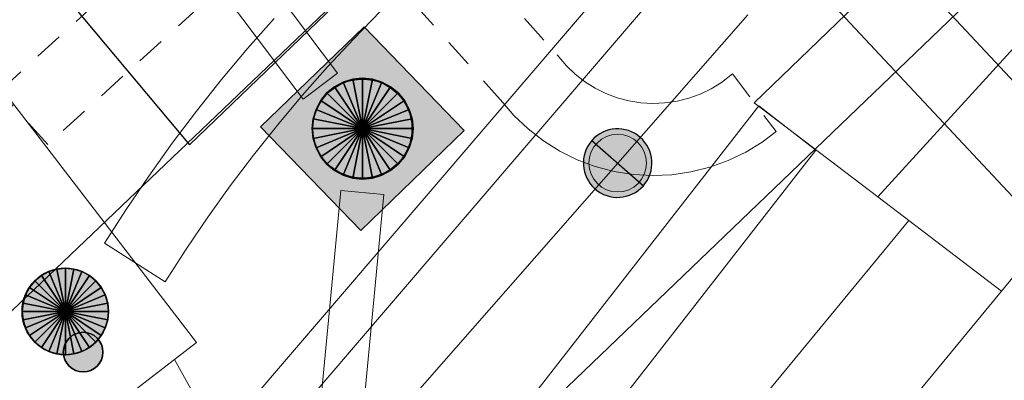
# Model space of a CAD drawing. Header units: metres. Extents: x 2695560 to 2696939, y 1260491 to 1262050.
# Tile 231 of 256: x 2695759.96 to 2695766.8, y 1261060.72 to 1261063.22. Entities that reach past the tile are written whole.
import ezdxf

# ---------------------------------------------------------------- set-up
doc = ezdxf.new("R2010")
doc.units = ezdxf.units.M
doc.linetypes.add('AUSGEZOGEN', pattern=[0])
doc.linetypes.add('VERDECKT2_S2', pattern=[0.36, 0.2, -0.16])
for name, color, linetype in [('XR$1$AV_Linien (BB)', 7, 'AUSGEZOGEN'), ('XR$1$AW_LK_Schachtdeckel', 24, 'AUSGEZOGEN'), ('XR$1$EW_LK_Bauwerk_FL_Linie_Punkt', 1, 'AUSGEZOGEN'), ('XR$1$EW_LK_Knoten', 1, 'AUSGEZOGEN'), ('XR$1$Liegenschaftsgrenzen', 7, 'AUSGEZOGEN'), ('XR$1$PFAW', 255, 'AUSGEZOGEN'), ('XR$1$PFEW', 255, 'AUSGEZOGEN'), ('XR$1$PFWA', 255, 'AUSGEZOGEN'), ('XR$1$RAEW', 8, 'AUSGEZOGEN'), ('XR$1$WA_LK_Absperrarmatur', 171, 'AUSGEZOGEN')]:
    doc.layers.add(name, color=color, linetype=linetype)
for name, color, linetype, lineweight in [('XR$2$ABW-LinieFlaeche-R-genau', 4, 'AUSGEZOGEN', 18), ('XR$2$ABW-Punkt', 6, 'AUSGEZOGEN', 18), ('XR$2$ELE-Flaeche-oberirdisch', 1, 'AUSGEZOGEN', 18), ('XR$2$ELE-LinieFlaeche-genau', 1, 'AUSGEZOGEN', 18), ('XR$2$ELE-LinieFlaeche-ungenau', 1, 'VERDECKT2_S2', 18), ('XR$2$ELE-Punkt', 1, 'AUSGEZOGEN', 18), ('XR$2$GAS-LinieFlaeche-genau', 12, 'AUSGEZOGEN', 18), ('XR$2$KOM-LinieFlaeche-U-genau', 91, 'AUSGEZOGEN', 18), ('XR$2$WAS-Linie-genau', 5, 'AUSGEZOGEN', 18), ('XR$2$WAS-Punkt', 5, 'AUSGEZOGEN', 18)]:
    doc.layers.add(name, color=color, linetype=linetype, lineweight=lineweight)

# ---------------------------------------------------------------- blocks, each defined once
blk = doc.blocks.new('COMPLEXOBJECT_226')
at = {"layer": 'XR$1$AV_Linien (BB)', "color": 7, "linetype": 'AUSGEZOGEN', "transparency": 33554687}
blk.add_lwpolyline([(5759.825, 11069.97), (5761.724, 11067.507), (5759.218, 11063.686), (5760.172, 11062.544)], dxfattribs=at)
blk = doc.blocks.new('COMPLEXOBJECT_626')
at = {"layer": 'XR$1$AV_Linien (BB)', "color": 7, "linetype": 'AUSGEZOGEN', "transparency": 33554687}
blk.add_line((5740.677, 11039.656), (5780.656, 11077.995), dxfattribs=at)
blk = doc.blocks.new('BAW2087')
at = {"lineweight": 25, "true_color": 0x000000, "transparency": 33554687}
h = blk.add_hatch(color=18, dxfattribs=at)
h.paths.add_polyline_path([(-0.5, 0.5), (-0.5, -0.5), (0.5, -0.5), (0.5, 0.5)])
h.paths.add_polyline_path([(0.3367, -0.0692), (0.3159, -0.1356), (0.2821, -0.1964), (0.2368, -0.2491), (0.1818, -0.2917), (0.1194, -0.3224), (0.0521, -0.3398), (-0.0174, -0.3433), (-0.0862, -0.3328), (-0.1514, -0.3086), (-0.2104, -0.2718), (-0.2608, -0.2239), (-0.3006, -0.1668), (-0.328, -0.1029), (-0.342, -0.0348), (-0.342, 0.0348), (-0.328, 0.1029), (-0.3006, 0.1668), (-0.2608, 0.2239), (-0.2104, 0.2718), (-0.1514, 0.3086), (-0.0862, 0.3328), (-0.0174, 0.3433), (0.0521, 0.3398), (0.1194, 0.3224), (0.1818, 0.2917), (0.2368, 0.2491), (0.2821, 0.1964), (0.3159, 0.1356), (0.3367, 0.0692), (0.3438, 0)], flags=16)
at = {"layer": 'XR$1$PFAW', "lineweight": 25, "transparency": 33554687}
blk.add_hatch(color=7, dxfattribs=at).paths.add_polyline_path([(0.3438, 0), (0.3367, 0.0692), (0.3159, 0.1356), (0.2821, 0.1964), (0.2368, 0.2491), (0.1818, 0.2917), (0.1194, 0.3224), (0.0521, 0.3398), (-0.0174, 0.3433), (-0.0862, 0.3328), (-0.1514, 0.3086), (-0.2104, 0.2718), (-0.2608, 0.2239), (-0.3006, 0.1668), (-0.328, 0.1029), (-0.342, 0.0348), (-0.342, -0.0348), (-0.328, -0.1029), (-0.3006, -0.1668), (-0.2608, -0.2239), (-0.2104, -0.2718), (-0.1514, -0.3086), (-0.0862, -0.3328), (-0.0174, -0.3433), (0.0521, -0.3398), (0.1194, -0.3224), (0.1818, -0.2917), (0.2368, -0.2491), (0.2821, -0.1964), (0.3159, -0.1356), (0.3367, -0.0692)])
at = {"lineweight": 25, "transparency": 33554687}
for p, q in [((-0.5, 0.5, 0.993), (0.5, 0.5, 0.993)), ((-0.5, -0.5, 0.993), (-0.5, 0.5, 0.993)), ((0.5, 0.5, 0.993), (0.5, -0.5, 0.993)), ((0.5, -0.5, 0.993), (-0.5, -0.5, 0.993))]:
    blk.add_line(p, q, dxfattribs=at)
blk.add_circle((0, 0), 0.3438, dxfattribs=at)
at = {"layer": 'XR$1$PFAW', "lineweight": 25, "transparency": 33554687}
blk.add_line((-0.5, 0.5), (0.5, 0.5), dxfattribs=at)
at = {"layer": 'XR$1$PFAW', "color": 31, "lineweight": 25, "transparency": 33554687}
for p, q in [((-0.5, -0.5), (-0.5, 0.5)), ((0.5, 0.5), (0.5, -0.5)), ((0.5, -0.5), (-0.5, -0.5))]:
    blk.add_line(p, q, dxfattribs=at)
at = {"layer": 'XR$1$PFAW', "lineweight": 25, "transparency": 33554687}
blk.add_circle((0, 0), 0.3438, dxfattribs=at)
blk = doc.blocks.new('BWA965')
at = {"layer": 'XR$1$PFWA', "transparency": 33554687}
blk.add_hatch(color=7, dxfattribs=at).paths.add_polyline_path([(0, 0.5), (-0.051, 0.497), (-0.101, 0.49), (-0.15, 0.477), (-0.197, 0.459), (-0.243, 0.437), (-0.286, 0.41), (-0.326, 0.379), (-0.362, 0.344), (-0.395, 0.306), (-0.424, 0.264), (-0.449, 0.22), (-0.469, 0.174), (-0.484, 0.125), (-0.494, 0.076), (-0.499, 0.025), (-0.499, -0.025), (-0.494, -0.076), (-0.484, -0.125), (-0.469, -0.174), (-0.449, -0.22), (-0.424, -0.264), (-0.395, -0.306), (-0.362, -0.344), (-0.326, -0.379), (-0.286, -0.41), (-0.243, -0.437), (-0.197, -0.459), (-0.15, -0.477), (-0.101, -0.49), (-0.051, -0.497), (0, -0.5), (0.051, -0.497), (0.101, -0.49), (0.15, -0.477), (0.197, -0.459), (0.243, -0.437), (0.286, -0.41), (0.326, -0.379), (0.362, -0.344), (0.395, -0.306), (0.424, -0.264), (0.449, -0.22), (0.469, -0.174), (0.484, -0.125), (0.494, -0.076), (0.499, -0.025), (0.499, 0.025), (0.494, 0.076), (0.484, 0.125), (0.469, 0.174), (0.449, 0.22), (0.424, 0.264), (0.395, 0.306), (0.362, 0.344), (0.326, 0.379), (0.286, 0.41), (0.243, 0.437), (0.197, 0.459), (0.15, 0.477), (0.101, 0.49), (0.051, 0.497)])
at = {"transparency": 33554687}
blk.add_line((0, 0.5), (0, -0.5), dxfattribs=at)
for start, end in [(90, 270), (270, 90)]:
    blk.add_arc((0, 0), 0.5, start, end, dxfattribs=at)
blk = doc.blocks.new('BEW15')
at = {"layer": 'XR$1$PFEW', "transparency": 33554687}
h = blk.add_hatch(color=7, dxfattribs=at)
h.paths.add_polyline_path([(-0.5, 0), (-0.497, -0.05), (-0.489, -0.1), (-0.477, -0.15), (-0.459, -0.197), (-0.437, -0.242), (-0.41, -0.285), (-0.379, -0.326), (-0.344, -0.362), (-0.306, -0.395), (-0.264, -0.424), (-0.22, -0.449), (-0.173, -0.469), (-0.125, -0.484), (-0.075, -0.494), (-0.025, -0.499), (0.026, -0.499), (0.076, -0.494), (0.126, -0.484), (0.174, -0.469), (0.22, -0.449), (0.265, -0.424), (0.306, -0.395), (0.345, -0.362), (0.38, -0.326), (0.411, -0.285), (0.437, -0.242), (0.46, -0.197), (0.477, -0.15), (0.49, -0.1), (0.498, -0.05), (0.5, 0), (0.498, 0.051), (0.49, 0.101), (0.477, 0.15), (0.46, 0.197), (0.437, 0.243), (0.411, 0.286), (0.38, 0.326), (0.345, 0.363), (0.306, 0.396), (0.265, 0.424), (0.22, 0.449), (0.174, 0.469), (0.126, 0.484), (0.076, 0.494), (0.026, 0.5), (-0.025, 0.5), (-0.075, 0.494), (-0.125, 0.484), (-0.173, 0.469), (-0.22, 0.449), (-0.264, 0.424), (-0.306, 0.396), (-0.344, 0.363), (-0.379, 0.326), (-0.41, 0.286), (-0.437, 0.243), (-0.459, 0.197), (-0.477, 0.15), (-0.489, 0.101), (-0.497, 0.051)])
h.paths.add_polyline_path([(0.01, 0.001), (0.01, 0), (0.01, -0.001), (0.01, -0.002), (0.01, -0.003), (0.009, -0.004), (0.009, -0.005), (0.009, -0.006), (0.008, -0.006), (0.007, -0.007), (0.006, -0.008), (0.006, -0.008), (0.005, -0.009), (0.004, -0.009), (0.003, -0.01), (0.002, -0.01), (0.001, -0.01), (0, -0.01), (-0.001, -0.01), (-0.002, -0.01), (-0.003, -0.009), (-0.004, -0.009), (-0.005, -0.008), (-0.006, -0.008), (-0.007, -0.007), (-0.007, -0.006), (-0.008, -0.006), (-0.008, -0.005), (-0.009, -0.004), (-0.009, -0.003), (-0.009, -0.002), (-0.01, -0.001), (-0.01, 0), (-0.01, 0.001), (-0.009, 0.002), (-0.009, 0.003), (-0.009, 0.004), (-0.008, 0.005), (-0.008, 0.006), (-0.007, 0.007), (-0.007, 0.007), (-0.006, 0.008), (-0.005, 0.009), (-0.004, 0.009), (-0.003, 0.01), (-0.002, 0.01), (-0.001, 0.01), (0, 0.01), (0.001, 0.01), (0.002, 0.01), (0.003, 0.01), (0.004, 0.01), (0.005, 0.009), (0.006, 0.009), (0.006, 0.008), (0.007, 0.007), (0.008, 0.007), (0.009, 0.006), (0.009, 0.005), (0.009, 0.004), (0.01, 0.003), (0.01, 0.002)], flags=16)
at = {"color": 1, "transparency": 33554687}
for start, end in [(0, 180), (180, 0)]:
    blk.add_arc((0, 0), 0.5, start, end, dxfattribs=at)
at = {"layer": 'XR$1$PFEW', "transparency": 33554687}
blk.add_circle((0, 0), 0.5, dxfattribs=at)
blk = doc.blocks.new('BEW957')
at = {"layer": 'XR$1$RAEW', "transparency": 33554687}
blk.add_hatch(color=1, dxfattribs=at).paths.add_polyline_path([(-0.5, 0), (-0.497, -0.051), (-0.49, -0.101), (-0.477, -0.15), (-0.459, -0.197), (-0.437, -0.243), (-0.41, -0.286), (-0.379, -0.326), (-0.344, -0.362), (-0.306, -0.395), (-0.264, -0.424), (-0.22, -0.449), (-0.174, -0.469), (-0.125, -0.484), (-0.076, -0.494), (-0.025, -0.499), (0.025, -0.499), (0.076, -0.494), (0.125, -0.484), (0.174, -0.469), (0.22, -0.449), (0.264, -0.424), (0.306, -0.395), (0.344, -0.362), (0.379, -0.326), (0.41, -0.286), (0.437, -0.243), (0.459, -0.197), (0.477, -0.15), (0.49, -0.101), (0.497, -0.051), (0.5, 0), (0.497, 0.051), (0.49, 0.101), (0.477, 0.15), (0.459, 0.197), (0.437, 0.243), (0.41, 0.286), (0.379, 0.326), (0.344, 0.362), (0.306, 0.395), (0.264, 0.424), (0.22, 0.449), (0.174, 0.469), (0.125, 0.484), (0.076, 0.494), (0.025, 0.499), (-0.025, 0.499), (-0.076, 0.494), (-0.125, 0.484), (-0.174, 0.469), (-0.22, 0.449), (-0.264, 0.424), (-0.306, 0.395), (-0.344, 0.362), (-0.379, 0.326), (-0.41, 0.286), (-0.437, 0.243), (-0.459, 0.197), (-0.477, 0.15), (-0.49, 0.101), (-0.497, 0.051)])
at = {"color": 1, "transparency": 33554687}
for start, end in [(90, 180), (0, 90), (180, 270), (270, 0)]:
    blk.add_arc((0, 0), 0.5, start, end, dxfattribs=at)
at = {"layer": 'XR$1$RAEW', "color": 1, "transparency": 33554687}
blk.add_circle((0, 0), 0.5, dxfattribs=at)
blk = doc.blocks.new('ELE-SCHACHT_RUND')
at = {"layer": 'XR$2$ELE-Punkt', "linetype": 'AUSGEZOGEN', "lineweight": 25, "transparency": 33554687}
for points in [[(-114.8, 277.2, 2500), (0, 0, 2500), (-166.7, 249.4, 2500)], [(-114.8, 277.2), (0, 0), (-166.7, 249.4)], [(-114.8, 277.2, 2500), (-114.8, 277.2), (-166.7, 249.4), (-166.7, 249.4, 2500)], [(-58.5, 294.2, 2500), (0, 0, 2500), (-114.8, 277.2, 2500)], [(-58.5, 294.2), (0, 0), (-114.8, 277.2)], [(-58.5, 294.2, 2500), (-58.5, 294.2), (-114.8, 277.2), (-114.8, 277.2, 2500)], [(0, 300, 2500), (0, 0, 2500), (-58.5, 294.2, 2500)], [(0, 300), (0, 0), (-58.5, 294.2)], [(0, 300, 2500), (0, 300), (-58.5, 294.2), (-58.5, 294.2, 2500)], [(58.5, 294.2, 2500), (0, 0, 2500), (0, 300, 2500)], [(58.5, 294.2), (0, 0), (0, 300)], [(58.5, 294.2, 2500), (58.5, 294.2), (0, 300), (0, 300, 2500)], [(114.8, 277.2, 2500), (0, 0, 2500), (58.5, 294.2, 2500)], [(114.8, 277.2), (0, 0), (58.5, 294.2)], [(166.7, 249.4, 2500), (0, 0, 2500), (114.8, 277.2, 2500)], [(166.7, 249.4), (0, 0), (114.8, 277.2)], [(114.8, 277.2, 2500), (114.8, 277.2), (58.5, 294.2), (58.5, 294.2, 2500)], [(166.7, 249.4, 2500), (166.7, 249.4), (114.8, 277.2), (114.8, 277.2, 2500)], [(-212.1, 212.1, 2500), (0, 0, 2500), (-249.4, 166.7, 2500)], [(-212.1, 212.1), (0, 0), (-249.4, 166.7)], [(-212.1, 212.1, 2500), (-212.1, 212.1), (-249.4, 166.7), (-249.4, 166.7, 2500)], [(-166.7, 249.4, 2500), (0, 0, 2500), (-212.1, 212.1, 2500)], [(-166.7, 249.4), (0, 0), (-212.1, 212.1)], [(-166.7, 249.4, 2500), (-166.7, 249.4), (-212.1, 212.1), (-212.1, 212.1, 2500)], [(212.1, 212.1, 2500), (0, 0, 2500), (166.7, 249.4, 2500)], [(212.1, 212.1), (0, 0), (166.7, 249.4)], [(249.4, 166.7, 2500), (0, 0, 2500), (212.1, 212.1, 2500)], [(249.4, 166.7), (0, 0), (212.1, 212.1)], [(212.1, 212.1, 2500), (212.1, 212.1), (166.7, 249.4), (166.7, 249.4, 2500)], [(249.4, 166.7, 2500), (249.4, 166.7), (212.1, 212.1), (212.1, 212.1, 2500)], [(-249.4, 166.7, 2500), (0, 0, 2500), (-277.2, 114.8, 2500)], [(-249.4, 166.7), (0, 0), (-277.2, 114.8)], [(-249.4, 166.7, 2500), (-249.4, 166.7), (-277.2, 114.8), (-277.2, 114.8, 2500)], [(277.2, 114.8, 2500), (0, 0, 2500), (249.4, 166.7, 2500)], [(277.2, 114.8), (0, 0), (249.4, 166.7)], [(277.2, 114.8, 2500), (277.2, 114.8), (249.4, 166.7), (249.4, 166.7, 2500)], [(-277.2, 114.8, 2500), (0, 0, 2500), (-294.2, 58.5, 2500)], [(-277.2, 114.8), (0, 0), (-294.2, 58.5)], [(-277.2, 114.8, 2500), (-277.2, 114.8), (-294.2, 58.5), (-294.2, 58.5, 2500)], [(294.2, 58.5, 2500), (0, 0, 2500), (277.2, 114.8, 2500)], [(294.2, 58.5), (0, 0), (277.2, 114.8)], [(294.2, 58.5, 2500), (294.2, 58.5), (277.2, 114.8), (277.2, 114.8, 2500)], [(-294.2, 58.5, 2500), (0, 0, 2500), (-300, 0, 2500)], [(-294.2, 58.5), (0, 0), (-300, 0)], [(-294.2, 58.5, 2500), (-294.2, 58.5), (-300, 0), (-300, 0, 2500)], [(-300, 0, 2500), (0, 0, 2500), (-294.2, -58.5, 2500)], [(-300, 0), (0, 0), (-294.2, -58.5)], [(-294.2, -58.5, 2500), (0, 0, 2500), (-277.2, -114.8, 2500)], [(-294.2, -58.5), (0, 0), (-277.2, -114.8)], [(-277.2, -114.8, 2500), (0, 0, 2500), (-249.4, -166.7, 2500)], [(-277.2, -114.8), (0, 0), (-249.4, -166.7)], [(-249.4, -166.7, 2500), (0, 0, 2500), (-212.1, -212.1, 2500)], [(-249.4, -166.7), (0, 0), (-212.1, -212.1)], [(-212.1, -212.1, 2500), (0, 0, 2500), (-166.7, -249.4, 2500)], [(-212.1, -212.1), (0, 0), (-166.7, -249.4)], [(-166.7, -249.4, 2500), (0, 0, 2500), (-114.8, -277.2, 2500)], [(-166.7, -249.4), (0, 0), (-114.8, -277.2)], [(-114.8, -277.2, 2500), (0, 0, 2500), (-58.5, -294.2, 2500)], [(-114.8, -277.2), (0, 0), (-58.5, -294.2)], [(-58.5, -294.2, 2500), (0, 0, 2500), (0, -300, 2500)], [(-58.5, -294.2), (0, 0), (0, -300)], [(300, 0, 2500), (0, 0, 2500), (294.2, 58.5, 2500)], [(300, 0), (0, 0), (294.2, 58.5)], [(0, -300, 2500), (0, 0, 2500), (58.5, -294.2, 2500)], [(58.5, -294.2, 2500), (0, 0, 2500), (114.8, -277.2, 2500)], [(114.8, -277.2, 2500), (0, 0, 2500), (166.7, -249.4, 2500)], [(166.7, -249.4, 2500), (0, 0, 2500), (212.1, -212.1, 2500)], [(212.1, -212.1, 2500), (0, 0, 2500), (249.4, -166.7, 2500)], [(249.4, -166.7, 2500), (0, 0, 2500), (277.2, -114.8, 2500)], [(277.2, -114.8, 2500), (0, 0, 2500), (294.2, -58.5, 2500)], [(294.2, -58.5, 2500), (0, 0, 2500), (300, 0, 2500)], [(0, -300), (0, 0), (58.5, -294.2)], [(58.5, -294.2), (0, 0), (114.8, -277.2)], [(114.8, -277.2), (0, 0), (166.7, -249.4)], [(166.7, -249.4), (0, 0), (212.1, -212.1)], [(212.1, -212.1), (0, 0), (249.4, -166.7)], [(249.4, -166.7), (0, 0), (277.2, -114.8)], [(277.2, -114.8), (0, 0), (294.2, -58.5)], [(294.2, -58.5), (0, 0), (300, 0)], [(300, 0, 2500), (300, 0), (294.2, 58.5), (294.2, 58.5, 2500)], [(-300, 0, 2500), (-300, 0), (-294.2, -58.5), (-294.2, -58.5, 2500)], [(-294.2, -58.5, 2500), (-294.2, -58.5), (-277.2, -114.8), (-277.2, -114.8, 2500)], [(277.2, -114.8, 2500), (277.2, -114.8), (294.2, -58.5), (294.2, -58.5, 2500)], [(294.2, -58.5, 2500), (294.2, -58.5), (300, 0), (300, 0, 2500)], [(-277.2, -114.8, 2500), (-277.2, -114.8), (-249.4, -166.7), (-249.4, -166.7, 2500)], [(249.4, -166.7, 2500), (249.4, -166.7), (277.2, -114.8), (277.2, -114.8, 2500)], [(-249.4, -166.7, 2500), (-249.4, -166.7), (-212.1, -212.1), (-212.1, -212.1, 2500)], [(212.1, -212.1, 2500), (212.1, -212.1), (249.4, -166.7), (249.4, -166.7, 2500)], [(-212.1, -212.1, 2500), (-212.1, -212.1), (-166.7, -249.4), (-166.7, -249.4, 2500)], [(-166.7, -249.4, 2500), (-166.7, -249.4), (-114.8, -277.2), (-114.8, -277.2, 2500)], [(114.8, -277.2, 2500), (114.8, -277.2), (166.7, -249.4), (166.7, -249.4, 2500)], [(166.7, -249.4, 2500), (166.7, -249.4), (212.1, -212.1), (212.1, -212.1, 2500)], [(-114.8, -277.2, 2500), (-114.8, -277.2), (-58.5, -294.2), (-58.5, -294.2, 2500)], [(-58.5, -294.2, 2500), (-58.5, -294.2), (0, -300), (0, -300, 2500)], [(0, -300, 2500), (0, -300), (58.5, -294.2), (58.5, -294.2, 2500)], [(58.5, -294.2, 2500), (58.5, -294.2), (114.8, -277.2), (114.8, -277.2, 2500)]]:
    blk.add_3dface(points, dxfattribs=at)
blk = doc.blocks.new('WAS-ABSPERRORGAN')
at = {"layer": 'XR$2$WAS-Punkt', "linetype": 'AUSGEZOGEN', "transparency": 33554687}
for p, q in [((0, 200, 2500), (0, -200, 2500)), ((0, 0), (0, 0))]:
    blk.add_line(p, q, dxfattribs=at)
blk.add_circle((0, 0, 502500), 200, dxfattribs=at)
blk = doc.blocks.new('ABW-KONTROLLSCHACHT')
at = {"layer": 'XR$2$ABW-Punkt', "linetype": 'AUSGEZOGEN', "lineweight": 25, "transparency": 33554687}
for points in [[(-68.3, 343.3, 2500), (0, 0, 2500), (-133.9, 323.4, 2500)], [(-68.3, 343.3), (0, 0), (-133.9, 323.4)], [(-68.3, 343.3, 2500), (-68.3, 343.3), (-133.9, 323.4), (-133.9, 323.4, 2500)], [(0, 350, 2500), (0, 0, 2500), (-68.3, 343.3, 2500)], [(0, 350), (0, 0), (-68.3, 343.3)], [(0, 350, 2500), (0, 350), (-68.3, 343.3), (-68.3, 343.3, 2500)], [(68.3, 343.3, 2500), (0, 0, 2500), (0, 350, 2500)], [(68.3, 343.3), (0, 0), (0, 350)], [(68.3, 343.3, 2500), (68.3, 343.3), (0, 350), (0, 350, 2500)], [(133.9, 323.4, 2500), (0, 0, 2500), (68.3, 343.3, 2500)], [(133.9, 323.4), (0, 0), (68.3, 343.3)], [(133.9, 323.4, 2500), (133.9, 323.4), (68.3, 343.3), (68.3, 343.3, 2500)], [(-194.4, 291, 2500), (0, 0, 2500), (-247.5, 247.5, 2500)], [(-194.4, 291), (0, 0), (-247.5, 247.5)], [(-194.4, 291, 2500), (-194.4, 291), (-247.5, 247.5), (-247.5, 247.5, 2500)], [(-133.9, 323.4, 2500), (0, 0, 2500), (-194.4, 291, 2500)], [(-133.9, 323.4), (0, 0), (-194.4, 291)], [(-133.9, 323.4, 2500), (-133.9, 323.4), (-194.4, 291), (-194.4, 291, 2500)], [(194.4, 291, 2500), (0, 0, 2500), (133.9, 323.4, 2500)], [(194.4, 291), (0, 0), (133.9, 323.4)], [(247.5, 247.5, 2500), (0, 0, 2500), (194.4, 291, 2500)], [(247.5, 247.5), (0, 0), (194.4, 291)], [(194.4, 291, 2500), (194.4, 291), (133.9, 323.4), (133.9, 323.4, 2500)], [(247.5, 247.5, 2500), (247.5, 247.5), (194.4, 291), (194.4, 291, 2500)], [(-247.5, 247.5, 2500), (0, 0, 2500), (-291, 194.4, 2500)], [(-247.5, 247.5), (0, 0), (-291, 194.4)], [(-247.5, 247.5, 2500), (-247.5, 247.5), (-291, 194.4), (-291, 194.4, 2500)], [(291, 194.4, 2500), (0, 0, 2500), (247.5, 247.5, 2500)], [(291, 194.4), (0, 0), (247.5, 247.5)], [(291, 194.4, 2500), (291, 194.4), (247.5, 247.5), (247.5, 247.5, 2500)], [(-291, 194.4, 2500), (0, 0, 2500), (-323.4, 133.9, 2500)], [(-291, 194.4), (0, 0), (-323.4, 133.9)], [(-291, 194.4, 2500), (-291, 194.4), (-323.4, 133.9), (-323.4, 133.9, 2500)], [(323.4, 133.9, 2500), (0, 0, 2500), (291, 194.4, 2500)], [(323.4, 133.9), (0, 0), (291, 194.4)], [(323.4, 133.9, 2500), (323.4, 133.9), (291, 194.4), (291, 194.4, 2500)], [(-323.4, 133.9, 2500), (0, 0, 2500), (-343.3, 68.3, 2500)], [(-323.4, 133.9), (0, 0), (-343.3, 68.3)], [(-323.4, 133.9, 2500), (-323.4, 133.9), (-343.3, 68.3), (-343.3, 68.3, 2500)], [(343.3, 68.3, 2500), (0, 0, 2500), (323.4, 133.9, 2500)], [(343.3, 68.3), (0, 0), (323.4, 133.9)], [(343.3, 68.3, 2500), (343.3, 68.3), (323.4, 133.9), (323.4, 133.9, 2500)], [(-343.3, 68.3, 2500), (0, 0, 2500), (-350, 0, 2500)], [(-343.3, 68.3), (0, 0), (-350, 0)], [(-343.3, 68.3, 2500), (-343.3, 68.3), (-350, 0), (-350, 0, 2500)], [(-350, 0, 2500), (0, 0, 2500), (-343.3, -68.3, 2500)], [(-350, 0), (0, 0), (-343.3, -68.3)], [(-343.3, -68.3, 2500), (0, 0, 2500), (-323.4, -133.9, 2500)], [(-343.3, -68.3), (0, 0), (-323.4, -133.9)], [(-323.4, -133.9, 2500), (0, 0, 2500), (-291, -194.4, 2500)], [(-323.4, -133.9), (0, 0), (-291, -194.4)], [(-291, -194.4, 2500), (0, 0, 2500), (-247.5, -247.5, 2500)], [(-291, -194.4), (0, 0), (-247.5, -247.5)], [(-247.5, -247.5, 2500), (0, 0, 2500), (-194.4, -291, 2500)], [(-247.5, -247.5), (0, 0), (-194.4, -291)], [(-194.4, -291, 2500), (0, 0, 2500), (-133.9, -323.4, 2500)], [(-194.4, -291), (0, 0), (-133.9, -323.4)], [(-133.9, -323.4, 2500), (0, 0, 2500), (-68.3, -343.3, 2500)], [(-133.9, -323.4), (0, 0), (-68.3, -343.3)], [(-68.3, -343.3, 2500), (0, 0, 2500), (0, -350, 2500)], [(-68.3, -343.3), (0, 0), (0, -350)], [(350, 0, 2500), (0, 0, 2500), (343.3, 68.3, 2500)], [(350, 0), (0, 0), (343.3, 68.3)], [(0, -350, 2500), (0, 0, 2500), (68.3, -343.3, 2500)], [(68.3, -343.3, 2500), (0, 0, 2500), (133.9, -323.4, 2500)], [(133.9, -323.4, 2500), (0, 0, 2500), (194.4, -291, 2500)], [(194.4, -291, 2500), (0, 0, 2500), (247.5, -247.5, 2500)], [(247.5, -247.5, 2500), (0, 0, 2500), (291, -194.4, 2500)], [(291, -194.4, 2500), (0, 0, 2500), (323.4, -133.9, 2500)], [(323.4, -133.9, 2500), (0, 0, 2500), (343.3, -68.3, 2500)], [(343.3, -68.3, 2500), (0, 0, 2500), (350, 0, 2500)], [(0, -350), (0, 0), (68.3, -343.3)], [(68.3, -343.3), (0, 0), (133.9, -323.4)], [(133.9, -323.4), (0, 0), (194.4, -291)], [(194.4, -291), (0, 0), (247.5, -247.5)], [(247.5, -247.5), (0, 0), (291, -194.4)], [(291, -194.4), (0, 0), (323.4, -133.9)], [(323.4, -133.9), (0, 0), (343.3, -68.3)], [(343.3, -68.3), (0, 0), (350, 0)], [(350, 0, 2500), (350, 0), (343.3, 68.3), (343.3, 68.3, 2500)], [(-350, 0, 2500), (-350, 0), (-343.3, -68.3), (-343.3, -68.3, 2500)], [(-343.3, -68.3, 2500), (-343.3, -68.3), (-323.4, -133.9), (-323.4, -133.9, 2500)], [(323.4, -133.9, 2500), (323.4, -133.9), (343.3, -68.3), (343.3, -68.3, 2500)], [(343.3, -68.3, 2500), (343.3, -68.3), (350, 0), (350, 0, 2500)], [(-323.4, -133.9, 2500), (-323.4, -133.9), (-291, -194.4), (-291, -194.4, 2500)], [(291, -194.4, 2500), (291, -194.4), (323.4, -133.9), (323.4, -133.9, 2500)], [(-291, -194.4, 2500), (-291, -194.4), (-247.5, -247.5), (-247.5, -247.5, 2500)], [(247.5, -247.5, 2500), (247.5, -247.5), (291, -194.4), (291, -194.4, 2500)], [(-247.5, -247.5, 2500), (-247.5, -247.5), (-194.4, -291), (-194.4, -291, 2500)], [(194.4, -291, 2500), (194.4, -291), (247.5, -247.5), (247.5, -247.5, 2500)], [(-194.4, -291, 2500), (-194.4, -291), (-133.9, -323.4), (-133.9, -323.4, 2500)], [(-133.9, -323.4, 2500), (-133.9, -323.4), (-68.3, -343.3), (-68.3, -343.3, 2500)], [(68.3, -343.3, 2500), (68.3, -343.3), (133.9, -323.4), (133.9, -323.4, 2500)], [(133.9, -323.4, 2500), (133.9, -323.4), (194.4, -291), (194.4, -291, 2500)], [(-68.3, -343.3, 2500), (-68.3, -343.3), (0, -350), (0, -350, 2500)], [(0, -350, 2500), (0, -350), (68.3, -343.3), (68.3, -343.3, 2500)]]:
    blk.add_3dface(points, dxfattribs=at)
blk = doc.blocks.new('ABW-DECKEL')
at = {"layer": 'XR$2$ABW-Punkt', "linetype": 'AUSGEZOGEN', "lineweight": 25, "transparency": 33554687}
for points in [[(-68.3, 343.3, 2500), (0, 0, 2500), (-133.9, 323.4, 2500)], [(-68.3, 343.3), (0, 0), (-133.9, 323.4)], [(-68.3, 343.3, 2500), (-68.3, 343.3), (-133.9, 323.4), (-133.9, 323.4, 2500)], [(0, 350, 2500), (0, 0, 2500), (-68.3, 343.3, 2500)], [(0, 350), (0, 0), (-68.3, 343.3)], [(0, 350, 2500), (0, 350), (-68.3, 343.3), (-68.3, 343.3, 2500)], [(68.3, 343.3, 2500), (0, 0, 2500), (0, 350, 2500)], [(68.3, 343.3), (0, 0), (0, 350)], [(68.3, 343.3, 2500), (68.3, 343.3), (0, 350), (0, 350, 2500)], [(133.9, 323.4, 2500), (0, 0, 2500), (68.3, 343.3, 2500)], [(133.9, 323.4), (0, 0), (68.3, 343.3)], [(133.9, 323.4, 2500), (133.9, 323.4), (68.3, 343.3), (68.3, 343.3, 2500)], [(-194.4, 291, 2500), (0, 0, 2500), (-247.5, 247.5, 2500)], [(-194.4, 291), (0, 0), (-247.5, 247.5)], [(-194.4, 291, 2500), (-194.4, 291), (-247.5, 247.5), (-247.5, 247.5, 2500)], [(-133.9, 323.4, 2500), (0, 0, 2500), (-194.4, 291, 2500)], [(-133.9, 323.4), (0, 0), (-194.4, 291)], [(-133.9, 323.4, 2500), (-133.9, 323.4), (-194.4, 291), (-194.4, 291, 2500)], [(194.4, 291, 2500), (0, 0, 2500), (133.9, 323.4, 2500)], [(194.4, 291), (0, 0), (133.9, 323.4)], [(247.5, 247.5, 2500), (0, 0, 2500), (194.4, 291, 2500)], [(247.5, 247.5), (0, 0), (194.4, 291)], [(194.4, 291, 2500), (194.4, 291), (133.9, 323.4), (133.9, 323.4, 2500)], [(247.5, 247.5, 2500), (247.5, 247.5), (194.4, 291), (194.4, 291, 2500)], [(-247.5, 247.5, 2500), (0, 0, 2500), (-291, 194.4, 2500)], [(-247.5, 247.5), (0, 0), (-291, 194.4)], [(-247.5, 247.5, 2500), (-247.5, 247.5), (-291, 194.4), (-291, 194.4, 2500)], [(291, 194.4, 2500), (0, 0, 2500), (247.5, 247.5, 2500)], [(291, 194.4), (0, 0), (247.5, 247.5)], [(291, 194.4, 2500), (291, 194.4), (247.5, 247.5), (247.5, 247.5, 2500)], [(-291, 194.4, 2500), (0, 0, 2500), (-323.4, 133.9, 2500)], [(-291, 194.4), (0, 0), (-323.4, 133.9)], [(-291, 194.4, 2500), (-291, 194.4), (-323.4, 133.9), (-323.4, 133.9, 2500)], [(323.4, 133.9, 2500), (0, 0, 2500), (291, 194.4, 2500)], [(323.4, 133.9), (0, 0), (291, 194.4)], [(323.4, 133.9, 2500), (323.4, 133.9), (291, 194.4), (291, 194.4, 2500)], [(-323.4, 133.9, 2500), (0, 0, 2500), (-343.3, 68.3, 2500)], [(-323.4, 133.9), (0, 0), (-343.3, 68.3)], [(-323.4, 133.9, 2500), (-323.4, 133.9), (-343.3, 68.3), (-343.3, 68.3, 2500)], [(343.3, 68.3, 2500), (0, 0, 2500), (323.4, 133.9, 2500)], [(343.3, 68.3), (0, 0), (323.4, 133.9)], [(343.3, 68.3, 2500), (343.3, 68.3), (323.4, 133.9), (323.4, 133.9, 2500)], [(-343.3, 68.3, 2500), (0, 0, 2500), (-350, 0, 2500)], [(-343.3, 68.3), (0, 0), (-350, 0)], [(-343.3, 68.3, 2500), (-343.3, 68.3), (-350, 0), (-350, 0, 2500)], [(-350, 0, 2500), (0, 0, 2500), (-343.3, -68.3, 2500)], [(-350, 0), (0, 0), (-343.3, -68.3)], [(-343.3, -68.3, 2500), (0, 0, 2500), (-323.4, -133.9, 2500)], [(-343.3, -68.3), (0, 0), (-323.4, -133.9)], [(-323.4, -133.9, 2500), (0, 0, 2500), (-291, -194.4, 2500)], [(-323.4, -133.9), (0, 0), (-291, -194.4)], [(-291, -194.4, 2500), (0, 0, 2500), (-247.5, -247.5, 2500)], [(-291, -194.4), (0, 0), (-247.5, -247.5)], [(-247.5, -247.5, 2500), (0, 0, 2500), (-194.4, -291, 2500)], [(-247.5, -247.5), (0, 0), (-194.4, -291)], [(-194.4, -291, 2500), (0, 0, 2500), (-133.9, -323.4, 2500)], [(-194.4, -291), (0, 0), (-133.9, -323.4)], [(-133.9, -323.4, 2500), (0, 0, 2500), (-68.3, -343.3, 2500)], [(-133.9, -323.4), (0, 0), (-68.3, -343.3)], [(-68.3, -343.3, 2500), (0, 0, 2500), (0, -350, 2500)], [(-68.3, -343.3), (0, 0), (0, -350)], [(350, 0, 2500), (0, 0, 2500), (343.3, 68.3, 2500)], [(350, 0), (0, 0), (343.3, 68.3)], [(0, -350, 2500), (0, 0, 2500), (68.3, -343.3, 2500)], [(68.3, -343.3, 2500), (0, 0, 2500), (133.9, -323.4, 2500)], [(133.9, -323.4, 2500), (0, 0, 2500), (194.4, -291, 2500)], [(194.4, -291, 2500), (0, 0, 2500), (247.5, -247.5, 2500)], [(247.5, -247.5, 2500), (0, 0, 2500), (291, -194.4, 2500)], [(291, -194.4, 2500), (0, 0, 2500), (323.4, -133.9, 2500)], [(323.4, -133.9, 2500), (0, 0, 2500), (343.3, -68.3, 2500)], [(343.3, -68.3, 2500), (0, 0, 2500), (350, 0, 2500)], [(0, -350), (0, 0), (68.3, -343.3)], [(68.3, -343.3), (0, 0), (133.9, -323.4)], [(133.9, -323.4), (0, 0), (194.4, -291)], [(194.4, -291), (0, 0), (247.5, -247.5)], [(247.5, -247.5), (0, 0), (291, -194.4)], [(291, -194.4), (0, 0), (323.4, -133.9)], [(323.4, -133.9), (0, 0), (343.3, -68.3)], [(343.3, -68.3), (0, 0), (350, 0)], [(350, 0, 2500), (350, 0), (343.3, 68.3), (343.3, 68.3, 2500)], [(-350, 0, 2500), (-350, 0), (-343.3, -68.3), (-343.3, -68.3, 2500)], [(-343.3, -68.3, 2500), (-343.3, -68.3), (-323.4, -133.9), (-323.4, -133.9, 2500)], [(323.4, -133.9, 2500), (323.4, -133.9), (343.3, -68.3), (343.3, -68.3, 2500)], [(343.3, -68.3, 2500), (343.3, -68.3), (350, 0), (350, 0, 2500)], [(-323.4, -133.9, 2500), (-323.4, -133.9), (-291, -194.4), (-291, -194.4, 2500)], [(291, -194.4, 2500), (291, -194.4), (323.4, -133.9), (323.4, -133.9, 2500)], [(-291, -194.4, 2500), (-291, -194.4), (-247.5, -247.5), (-247.5, -247.5, 2500)], [(247.5, -247.5, 2500), (247.5, -247.5), (291, -194.4), (291, -194.4, 2500)], [(-247.5, -247.5, 2500), (-247.5, -247.5), (-194.4, -291), (-194.4, -291, 2500)], [(194.4, -291, 2500), (194.4, -291), (247.5, -247.5), (247.5, -247.5, 2500)], [(-194.4, -291, 2500), (-194.4, -291), (-133.9, -323.4), (-133.9, -323.4, 2500)], [(-133.9, -323.4, 2500), (-133.9, -323.4), (-68.3, -343.3), (-68.3, -343.3, 2500)], [(68.3, -343.3, 2500), (68.3, -343.3), (133.9, -323.4), (133.9, -323.4, 2500)], [(133.9, -323.4, 2500), (133.9, -323.4), (194.4, -291), (194.4, -291, 2500)], [(-68.3, -343.3, 2500), (-68.3, -343.3), (0, -350), (0, -350, 2500)], [(0, -350, 2500), (0, -350), (68.3, -343.3), (68.3, -343.3, 2500)]]:
    blk.add_3dface(points, dxfattribs=at)

msp = doc.modelspace()

# ---------------------------------------------------------------- linework, layer by layer
at = {"layer": 'XR$1$AV_Linien (BB)', "color": 7, "linetype": 'AUSGEZOGEN', "transparency": 33554687}
msp.add_line((2695761.142, 1261062.354), (2695764.79, 1261065.86), dxfattribs=at)
at = {"layer": 'XR$1$Liegenschaftsgrenzen', "color": 7, "linetype": 'AUSGEZOGEN', "transparency": 33554687}
msp.add_line((2695759.6, 1261060.91), (2695764.79, 1261065.86), dxfattribs=at)
at = {"layer": 'XR$2$ABW-LinieFlaeche-R-genau', "linetype": 'AUSGEZOGEN', "transparency": 33554687}
for points in [[(2695717.5707, 1261121.9494), (2695762.1707, 1261062.8514), (2695761.9313, 1261062.6706), (2695717.3313, 1261121.7686), (2695717.5707, 1261121.9494)], [(2695762.4923, 1261062.0098), (2695761.8023, 1261054.7658), (2695761.5037, 1261054.7942), (2695762.1937, 1261062.0382), (2695762.4923, 1261062.0098)]]:
    msp.add_lwpolyline(points, close=True, dxfattribs=at)
at = {"layer": 'XR$2$ELE-Flaeche-oberirdisch', "transparency": 33554687}
for points in [[(2695765.063, 1261062.647), (2695765.921, 1261061.993), (2695769.333, 1261065.734), (2695771.103, 1261067.466), (2695770.604, 1261067.985), (2695765.063, 1261062.647)], [(2695771.103, 1261067.466), (2695769.333, 1261065.734), (2695765.921, 1261061.993), (2695766.778, 1261061.339), (2695768.973, 1261064.001), (2695770.241, 1261065.513), (2695771.676, 1261066.868), (2695771.103, 1261067.466)], [(2695759.699, 1261062.923), (2695758.693, 1261062.149), (2695760.186, 1261060.21), (2695761.192, 1261060.984), (2695759.699, 1261062.923)], [(2695747.624, 1261041.366), (2695759.576, 1261052.813), (2695759.91, 1261053.163), (2695760.241, 1261053.517), (2695760.567, 1261053.874), (2695760.89, 1261054.235), (2695761.208, 1261054.599), (2695761.523, 1261054.967), (2695761.833, 1261055.338), (2695762.139, 1261055.713), (2695766.778, 1261061.339), (2695766.136, 1261061.829), (2695761.52, 1261056.233), (2695761.23, 1261055.856), (2695760.934, 1261055.484), (2695760.632, 1261055.117), (2695760.325, 1261054.754), (2695760.012, 1261054.396), (2695759.694, 1261054.044), (2695759.369, 1261053.696), (2695759.04, 1261053.353), (2695747.088, 1261041.92), (2695747.624, 1261041.366)], [(2695761.039, 1261060.866), (2695760.186, 1261060.21), (2695761.383, 1261058.004), (2695762.339, 1261058.53), (2695761.039, 1261060.866)]]:
    msp.add_lwpolyline(points, close=True, dxfattribs=at)
at = {"layer": 'XR$2$ELE-LinieFlaeche-genau', "linetype": 'AUSGEZOGEN', "transparency": 33554687}
msp.add_lwpolyline([(2695762.4693, 1261063.2818), (2695762.2826, 1261063.0911), (2695762.1, 1261062.8959), (2695761.9236, 1261062.696), (2695761.7525, 1261062.4917), (2695761.5856, 1261062.2828), (2695761.4257, 1261062.0703), (2695761.2701, 1261061.852), (2695761.1197, 1261061.6313), (2695760.9747, 1261061.4044), (2695760.5533, 1261061.6736), (2695760.5533, 1261061.6736), (2695760.7023, 1261061.9067), (2695760.8599, 1261062.138), (2695761.0223, 1261062.3657), (2695761.1904, 1261062.5892), (2695761.3655, 1261062.8083), (2695761.5444, 1261063.022), (2695761.73, 1261063.2321)], dxfattribs=at)
msp.add_lwpolyline([(2695761.1218, 1261057.5297), (2695765.0948, 1261062.6257), (2695765.4892, 1261062.3183), (2695761.5162, 1261057.2223), (2695761.1218, 1261057.5297)], close=True, dxfattribs=at)
at = {"layer": 'XR$2$ELE-LinieFlaeche-ungenau', "linetype": 'VERDECKT2_S2', "transparency": 33554687}
msp.add_lwpolyline([(2695762.0496, 1261063.8864), (2695761.9987, 1261063.8918), (2695761.961, 1261063.8912), (2695761.9213, 1261063.8864), (2695761.8825, 1261063.8775), (2695761.8483, 1261063.8655), (2695761.8141, 1261063.8482), (2695761.7803, 1261063.827), (2695761.7458, 1261063.7991), (2695760.1602, 1261062.3571), (2695759.8238, 1261062.7269), (2695761.4202, 1261064.1789), (2695761.4897, 1261064.235), (2695761.5679, 1261064.2838), (2695761.6517, 1261064.3265), (2695761.7435, 1261064.3585), (2695761.8347, 1261064.3796), (2695761.927, 1261064.3908), (2695762.0213, 1261064.3922), (2695762.1024, 1261064.3836), (2695762.0496, 1261063.8864)], close=True, dxfattribs=at)
msp.add_lwpolyline([(2695762.745, 1261064.0327), (2695763.6939, 1261062.9789), (2695763.7591, 1261062.9027), (2695763.8199, 1261062.8442), (2695763.8854, 1261062.7932), (2695763.9573, 1261062.7483), (2695764.0328, 1261062.7106), (2695764.1107, 1261062.6816), (2695764.1925, 1261062.66), (2695764.2754, 1261062.6469), (2695764.3591, 1261062.6423), (2695764.4429, 1261062.6462), (2695764.5268, 1261062.6586), (2695764.6088, 1261062.6787), (2695764.6869, 1261062.7068), (2695764.7629, 1261062.7436), (2695764.8348, 1261062.7877), (2695764.9119, 1261062.8462), (2695765.2141, 1261062.4478), (2695765.2141, 1261062.4478), (2695765.1172, 1261062.3743), (2695765.0031, 1261062.3044), (2695764.8811, 1261062.2452), (2695764.7532, 1261062.1993), (2695764.6232, 1261062.1674), (2695764.4911, 1261062.1478), (2695764.3569, 1261062.1417), (2695764.2226, 1261062.1491), (2695764.0895, 1261062.17), (2695763.9593, 1261062.2044), (2695763.8332, 1261062.2514), (2695763.7127, 1261062.3117), (2695763.5986, 1261062.3828), (2695763.4921, 1261062.4658), (2695763.3949, 1261062.5593), (2695763.3181, 1261062.6491), (2695762.367, 1261063.7053)], dxfattribs=at)
at = {"layer": 'XR$2$GAS-LinieFlaeche-genau', "linetype": 'AUSGEZOGEN', "transparency": 33554687}
msp.add_lwpolyline([(2695754.7947, 1261052.9478), (2695756.2812, 1261054.4134), (2695767.1271, 1261067.0666), (2695767.3549, 1261066.8714), (2695756.5008, 1261054.2086), (2695755.0053, 1261052.7342), (2695754.7947, 1261052.9478)], close=True, dxfattribs=at)
at = {"layer": 'XR$2$KOM-LinieFlaeche-U-genau', "linetype": 'AUSGEZOGEN', "transparency": 33554687}
msp.add_lwpolyline([(2695769.5186, 1261059.1539), (2695763.9541, 1261065.0953), (2695763.9373, 1261065.1141), (2695763.7337, 1261065.3306), (2695764.1343, 1261065.7074), (2695764.3427, 1261065.4859), (2695764.3599, 1261065.4667), (2695769.9234, 1261059.5261)], dxfattribs=at)
at = {"layer": 'XR$2$WAS-Linie-genau', "linetype": 'AUSGEZOGEN', "transparency": 33554687}
for p, q in [((2695764.115, 1261062.228), (2695765.019, 1261063.257)), ((2695756.771, 1261053.865), (2695764.115, 1261062.228))]:
    msp.add_line(p, q, dxfattribs=at)

# ---------------------------------------------------------------- block references
at = {"layer": 'XR$1$AV_Linien (BB)', "color": 7, "linetype": 'AUSGEZOGEN', "lineweight": -3, "transparency": 33554687}
for name in ['COMPLEXOBJECT_626', 'COMPLEXOBJECT_226']:
    msp.add_blockref(name, (2690000.97, 1249999.81), dxfattribs=at)
at = {"layer": 'XR$1$AW_LK_Schachtdeckel', "color": 24, "linetype": 'AUSGEZOGEN', "lineweight": -3, "transparency": 33554687, "rotation": 314.02537623}
msp.add_blockref('BAW2087', (2695762.343, 1261062.467), dxfattribs=at)
at = {"layer": 'XR$1$EW_LK_Bauwerk_FL_Linie_Punkt', "color": 1, "linetype": 'AUSGEZOGEN', "lineweight": -3, "transparency": 33554687, "xscale": 0.5999999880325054, "yscale": 0.5999999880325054}
msp.add_blockref('BEW15', (2695760.28, 1261061.199), dxfattribs=at)
at = {"layer": 'XR$1$EW_LK_Knoten', "color": 1, "linetype": 'AUSGEZOGEN', "lineweight": -3, "transparency": 33554687, "xscale": 0.2749999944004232, "yscale": 0.2749999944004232}
msp.add_blockref('BEW957', (2695760.404, 1261060.917), dxfattribs=at)
at = {"layer": 'XR$1$WA_LK_Absperrarmatur', "color": 171, "linetype": 'AUSGEZOGEN', "lineweight": -3, "transparency": 33554687, "xscale": 0.4755282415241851, "yscale": 0.4755282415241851, "rotation": 48.710584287}
msp.add_blockref('BWA965', (2695764.114, 1261062.228), dxfattribs=at)
at = {"layer": 'XR$2$ABW-Punkt', "color": 6, "linetype": 'AUSGEZOGEN', "lineweight": 18, "transparency": 33554687, "xscale": 0.001, "yscale": 0.001, "zscale": 0.001, "rotation": 360}
for name in ['ABW-KONTROLLSCHACHT', 'ABW-DECKEL']:
    msp.add_blockref(name, (2695762.344, 1261062.467), dxfattribs=at)
at = {"layer": 'XR$2$ELE-Punkt', "color": 1, "linetype": 'AUSGEZOGEN', "lineweight": 18, "transparency": 33554687, "xscale": 0.001, "yscale": 0.001, "zscale": 0.001, "rotation": 270}
msp.add_blockref('ELE-SCHACHT_RUND', (2695760.281, 1261061.199), dxfattribs=at)
at = {"layer": 'XR$2$WAS-Punkt', "color": 5, "linetype": 'AUSGEZOGEN', "lineweight": 18, "transparency": 33554687, "xscale": 0.001, "yscale": 0.001, "zscale": 0.001, "rotation": 318.8}
msp.add_blockref('WAS-ABSPERRORGAN', (2695764.115, 1261062.228), dxfattribs=at)

doc.saveas('drawing.dxf')
